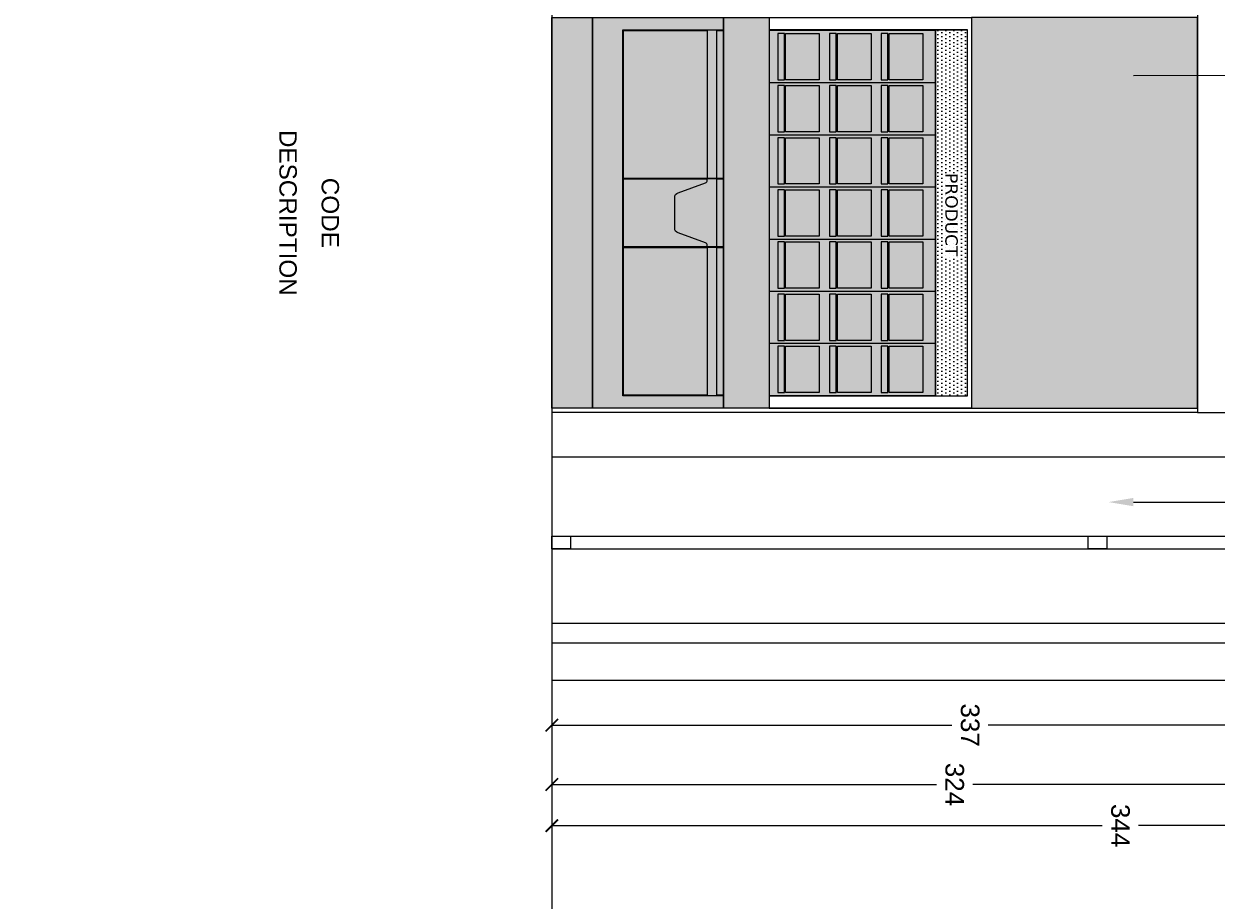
# Model space of a CAD drawing. Header units: centimetres. Extents: x -2854 to 18796, y -762 to 9238.
# Tile 131 of 166: x 2234 to 2714, y 1095 to 1448. Entities that reach past the tile are written whole.
import ezdxf
from ezdxf.enums import TextEntityAlignment as Align

# ---------------------------------------------------------------- set-up
doc = ezdxf.new("R2010")
doc.units = ezdxf.units.CM
doc.header["$LTSCALE"] = 0.3
doc.linetypes.add('ACAD_ISO03W100', pattern=[30, 12, -18])
for name, color, linetype, lineweight in [('KK_ARC_WALL 0.13', 252, 'Continuous', 13), ('KK_DIM', 253, 'Continuous', 5), ('KK_FUR_DET', 251, 'Continuous', 9), ('KK_FUR_TXT', 251, 'Continuous', 9), ('XR_DEM_GENERIC', 215, 'Continuous', 13), ('XR_EXIST_WALLS_0.05', 4, 'Continuous', 5)]:
    doc.layers.add(name, color=color, linetype=linetype, lineweight=lineweight)
doc.layers.add('KK_Defpoints', color=40, linetype='Continuous', plot=False)
for name, color, linetype in [('KK_FIN_WALLS', 7, 'Continuous'), ('KK_FUR_HATCH', 253, 'Continuous'), ('KK_NEW_WALLS 0.2', 3, 'Continuous'), ('XR_EXIST_DOORS-WINDOWS', 252, 'Continuous')]:
    doc.layers.add(name, color=color, linetype=linetype)
doc.styles.add('KIKO Milano_Light', font='Arial.ttf')
doc.styles.get("Standard").update_dxf_attribs({"font": 'Arial.ttf'})
doc.dimstyles.new('KIKO', dxfattribs={"dimtxt": 1.5, "dimasz": 1, "dimexe": 0, "dimexo": 2, "dimgap": 0.7, "dimtad": 0, "dimtih": 1, "dimtoh": 1, "dimdec": 0, "dimzin": 0, "dimtxsty": 'KIKO Milano_Light', "dimblk": 'ARCHTICK', "dimcen": 0.09, "dimadec": 1, "dimazin": 0, "dimtfac": 1, "dimtdec": 0, "dimtix": 1, "dimtofl": 0, "dimtmove": 0, "dimatfit": 3, "dimldrblk": 'ARCHTICK', "dimfxl": 5, "dimfxlon": 1, "dimtolj": 1, "dimtzin": 0, "dimlwe": 5, "dimarcsym": 0})

# ---------------------------------------------------------------- blocks, each defined once
blk = doc.blocks.new('_ArchTick')
at = {"color": 0, "linetype": 'ByBlock', "const_width": 0.15}
blk.add_lwpolyline([(-0.5, -0.5), (0.5, 0.5)], dxfattribs=at)
blk = doc.blocks.new('*D202')
at = {"layer": 'Defpoints', "color": 0, "transparency": 16777216}
for p in [(2770.214903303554, 1364.421890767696, 3.07414579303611e-07), (2446.214858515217, 1273.477025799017), (2770.214903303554, 1141.471957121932)]:
    blk.add_point(p, dxfattribs=at)
at = {"layer": 'KK_DIM', "color": 0, "linetype": 'ACAD_ISO03W100', "lineweight": 5, "transparency": 16777216}
for p, q in [((2446.214858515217, 1166.471957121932), (2446.214858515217, 1141.471957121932)), ((2770.214903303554, 1166.471957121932), (2770.214903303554, 1141.471957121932))]:
    blk.add_line(p, q, dxfattribs=at)
at = {"layer": 'KK_DIM', "color": 0, "lineweight": -2, "transparency": 16777216}
for p, q in [((2446.214858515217, 1141.471957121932), (2601.109411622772, 1141.471957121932)), ((2770.214903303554, 1141.471957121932), (2615.773122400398, 1141.471957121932))]:
    blk.add_line(p, q, dxfattribs=at)
at = {"layer": 'KK_DIM', "color": 0, "lineweight": -2, "transparency": 16777216, "xscale": 5, "yscale": 5, "zscale": 5, "rotation": 180}
blk.add_blockref('_ArchTick', (2446.214858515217, 1141.471957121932), dxfattribs=at)
at = {"layer": 'KK_DIM', "color": 0, "lineweight": -2, "transparency": 16777216, "xscale": 5, "yscale": 5, "zscale": 5}
blk.add_blockref('_ArchTick', (2770.214903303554, 1141.471957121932), dxfattribs=at)
at = {"layer": 'KK_DIM', "color": 0, "transparency": 16777216, "insert": (2608.441267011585, 1141.471957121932), "char_height": 7.5, "attachment_point": 5, "rotation": 270, "style": 'KIKO Milano_Light'}
blk.add_mtext('\\A1;324', dxfattribs=at)
blk = doc.blocks.new('*D203')
at = {"layer": 'Defpoints', "color": 0, "transparency": 16777216}
for p in [(2446.214858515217, 1273.477025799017), (2790.214903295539, 1273.477025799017, -0.002408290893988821), (2790.214903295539, 1124.889753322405)]:
    blk.add_point(p, dxfattribs=at)
at = {"layer": 'KK_DIM', "color": 0, "linetype": 'ACAD_ISO03W100', "lineweight": 5, "transparency": 16777216}
for p, q in [((2446.214858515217, 1149.889753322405), (2446.214858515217, 1124.889753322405)), ((2790.214903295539, 1149.889753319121), (2790.214903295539, 1124.889753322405))]:
    blk.add_line(p, q, dxfattribs=at)
at = {"layer": 'KK_DIM', "color": 0, "lineweight": -2, "transparency": 16777216}
for p, q in [((2446.214858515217, 1124.889753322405), (2667.883003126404, 1124.889753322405)), ((2790.214903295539, 1124.889753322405), (2682.54671390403, 1124.889753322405))]:
    blk.add_line(p, q, dxfattribs=at)
at = {"layer": 'KK_DIM', "color": 0, "lineweight": -2, "transparency": 16777216, "xscale": 5, "yscale": 5, "zscale": 5, "rotation": 180}
blk.add_blockref('_ArchTick', (2446.214858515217, 1124.889753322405), dxfattribs=at)
at = {"layer": 'KK_DIM', "color": 0, "lineweight": -2, "transparency": 16777216, "xscale": 5, "yscale": 5, "zscale": 5}
blk.add_blockref('_ArchTick', (2790.214903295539, 1124.889753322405), dxfattribs=at)
at = {"layer": 'KK_DIM', "color": 0, "transparency": 16777216, "insert": (2675.214858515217, 1124.889753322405), "char_height": 7.5, "attachment_point": 5, "rotation": 270, "style": 'KIKO Milano_Light'}
blk.add_mtext('\\A1;344', dxfattribs=at)
blk = doc.blocks.new('*D218')
at = {"layer": 'Defpoints', "color": 0, "transparency": 16777216}
for p in [(2446.214858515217, 1236.477026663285), (2783.101261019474, 1183.477025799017), (2783.101261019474, 1165.381585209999)]:
    blk.add_point(p, dxfattribs=at)
at = {"layer": 'KK_DIM', "color": 0, "linetype": 'ACAD_ISO03W100', "lineweight": 5, "transparency": 16777216}
for p, q in [((2446.214858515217, 1190.381585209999), (2446.214858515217, 1165.381585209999)), ((2783.101261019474, 1173.477025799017), (2783.101261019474, 1165.381585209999))]:
    blk.add_line(p, q, dxfattribs=at)
at = {"layer": 'KK_DIM', "color": 0, "lineweight": -2, "transparency": 16777216}
for p, q in [((2446.214858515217, 1165.381585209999), (2607.326204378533, 1165.381585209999)), ((2783.101261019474, 1165.381585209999), (2621.989915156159, 1165.381585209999))]:
    blk.add_line(p, q, dxfattribs=at)
at = {"layer": 'KK_DIM', "color": 0, "lineweight": -2, "transparency": 16777216, "xscale": 5, "yscale": 5, "zscale": 5, "rotation": 180}
blk.add_blockref('_ArchTick', (2446.214858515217, 1165.381585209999), dxfattribs=at)
at = {"layer": 'KK_DIM', "color": 0, "lineweight": -2, "transparency": 16777216, "xscale": 5, "yscale": 5, "zscale": 5}
blk.add_blockref('_ArchTick', (2783.101261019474, 1165.381585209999), dxfattribs=at)
at = {"layer": 'KK_DIM', "color": 0, "transparency": 16777216, "insert": (2614.658059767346, 1165.381585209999), "char_height": 7.5, "attachment_point": 5, "rotation": 270, "style": 'KIKO Milano_Light'}
blk.add_mtext('\\A1;337', dxfattribs=at)

msp = doc.modelspace()

# ---------------------------------------------------------------- hatches: boundary and pattern name
at = {"true_color": 0x939598}
h = msp.add_hatch(color=252, dxfattribs=at)
h.dxf.hatch_style = 1
h.paths.add_polyline_path([(2515.414858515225, 1450.506695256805), (2515.414858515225, 1293.106695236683), (2462.641035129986, 1293.106695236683), (2462.641035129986, 1450.506695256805)])
h = msp.add_hatch(color=256)
h.dxf.hatch_style = 1
h.set_gradient(color1=(245, 245, 245), color2=(147, 149, 152), name='CURVED')
h.paths.add_polyline_path([(2533.762563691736, 1450.506695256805), (2533.762563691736, 1293.106695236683), (2515.414858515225, 1293.106695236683), (2515.414858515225, 1450.506695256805)])
at = {"layer": 'KK_FUR_HATCH', "true_color": 0x636466}
h = msp.add_hatch(color=251, dxfattribs=at)
h.dxf.hatch_style = 1
h.paths.add_polyline_path([(2462.641035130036, 1450.506695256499), (2462.641035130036, 1293.106805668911), (2446.214858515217, 1293.106805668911), (2446.214858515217, 1450.506695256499)])
at = {"layer": 'KK_FUR_HATCH', "true_color": 0xddb3d4}
h = msp.add_hatch(color=254, dxfattribs=at)
h.dxf.hatch_style = 1
h.paths.add_polyline_path([(2706.214965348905, 1293.106695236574), (2706.214965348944, 1450.506695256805), (2615.214858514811, 1450.506695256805), (2615.214858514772, 1293.106695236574)])
at = {"layer": 'KK_FUR_HATCH', "true_color": 0x636466}
h = msp.add_hatch(color=251, dxfattribs=at)
h.dxf.hatch_style = 1
h.paths.add_polyline_path([(2512.714858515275, 1385.706685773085), (2512.714858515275, 1445.506695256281), (2508.754572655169, 1445.506695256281), (2508.754572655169, 1385.706685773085)])
edge = h.paths.add_edge_path()
edge.add_arc((2507.754572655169, 1358.756041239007), 0.9999999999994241, -5.1380766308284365e-09, 70.0831188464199, ccw=False)
edge.add_line((2508.754572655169, 1358.756041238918), (2508.754572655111, 1358.106685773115))
edge.add_line((2508.754572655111, 1358.106685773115), (2512.714858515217, 1358.106685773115))
edge.add_line((2512.714858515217, 1358.106685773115), (2512.714858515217, 1385.506685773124))
edge.add_line((2512.714858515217, 1385.506685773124), (2508.754572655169, 1385.506685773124))
edge.add_line((2508.754572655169, 1385.506685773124), (2508.754572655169, 1384.857330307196))
edge.add_arc((2507.75457265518, 1384.857330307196), 0.9999999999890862, -70.08311884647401, 0, ccw=False)
edge.add_line((2508.09522922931, 1383.917142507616), (2497.033545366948, 1379.909182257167))
edge.add_arc((2497.714858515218, 1378.028806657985), 2.000000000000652, 109.9168811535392, 179.9999999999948)
edge.add_line((2495.714858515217, 1378.028806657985), (2495.714858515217, 1365.584564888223))
edge.add_arc((2497.714858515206, 1365.584564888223), 1.999999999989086, 180, 250.0831188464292)
edge.add_line((2497.03354536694, 1363.704189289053), (2508.095229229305, 1359.696229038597))
h.paths.add_polyline_path([(2512.714858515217, 1298.106695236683), (2512.714858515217, 1357.906685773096), (2508.754572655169, 1357.906685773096), (2508.754572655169, 1298.106695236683)])
at = {"layer": 'KK_FUR_HATCH', "true_color": 0xc7c8ca}
h = msp.add_hatch(color=9, dxfattribs=at)
h.dxf.hatch_style = 1
h.paths.add_polyline_path([(2533.762562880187, 1445.506695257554), (2533.762563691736, 1298.106695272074), (2600.719030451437, 1298.106695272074), (2600.719029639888, 1445.506695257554)])
h = msp.add_hatch(dxfattribs=at)
h.set_pattern_fill('DOTS', color=9, angle=-90.00000000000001)
h.set_pattern_definition([(270, (-1078.09826437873, 2500.957632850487), (1.5875, -0.7937500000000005), [0, -1.5875])])
h.paths.add_polyline_path([(2600.719030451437, 1445.506695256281), (2600.719030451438, 1298.106695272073), (2613.567167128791, 1298.106695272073), (2613.567167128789, 1445.506695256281)])

# ---------------------------------------------------------------- linework, layer by layer
for p, q in [((2515.414858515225, 1450.506695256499), (2515.414858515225, 1293.106695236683)), ((2533.762563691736, 1445.506695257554), (2613.567167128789, 1445.506695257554)), ((2512.714858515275, 1385.706685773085), (2508.754572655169, 1385.706685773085)), ((2512.714858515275, 1385.506685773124), (2508.754572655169, 1385.506685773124)), ((2512.714858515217, 1358.106685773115), (2508.754572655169, 1358.106685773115)), ((2512.714858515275, 1357.906685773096), (2508.754572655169, 1357.906685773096)), ((2533.762563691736, 1293.106695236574), (2615.214858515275, 1293.106695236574))]:
    msp.add_line(p, q)
for points in [[(2462.641035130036, 1450.506695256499), (2462.641035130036, 1293.106805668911), (2446.214858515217, 1293.106805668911), (2446.214858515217, 1450.506695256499)], [(2515.414858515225, 1450.506695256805), (2515.414858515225, 1293.106695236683), (2462.641035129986, 1293.106695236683), (2462.641035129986, 1450.506695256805)], [(2533.762563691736, 1450.506695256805), (2533.762563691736, 1293.106695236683), (2515.414858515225, 1293.106695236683), (2515.414858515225, 1450.506695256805)], [(2706.214965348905, 1293.106695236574), (2706.214965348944, 1450.506695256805), (2615.214858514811, 1450.506695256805), (2615.214858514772, 1293.106695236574)], [(2515.414858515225, 1445.506695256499), (2515.414858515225, 1298.106695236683), (2474.814858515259, 1298.106695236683), (2474.814858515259, 1445.506695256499)], [(2508.754572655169, 1445.306695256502), (2508.754572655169, 1385.706685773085), (2475.014858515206, 1385.706685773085), (2475.014858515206, 1445.306695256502)], [(2515.214858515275, 1445.306695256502), (2515.214858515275, 1385.706685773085), (2512.714858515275, 1385.706685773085), (2512.714858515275, 1445.306695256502)], [(2533.762562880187, 1445.506695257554), (2533.762563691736, 1298.106695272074), (2600.719030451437, 1298.106695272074), (2600.719029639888, 1445.506695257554)], [(2600.719030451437, 1445.506695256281), (2600.719030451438, 1298.106695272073), (2613.567167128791, 1298.106695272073), (2613.567167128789, 1445.506695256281)], [(2515.214858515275, 1385.506685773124), (2515.214858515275, 1358.106685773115), (2512.714858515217, 1358.106685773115), (2512.714858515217, 1385.506685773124)], [(2508.754572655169, 1357.906685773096), (2508.754572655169, 1298.30669523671), (2475.014858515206, 1298.30669523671), (2475.014858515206, 1357.906685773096)], [(2515.214858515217, 1357.906685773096), (2515.214858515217, 1298.30669523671), (2512.714858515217, 1298.30669523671), (2512.714858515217, 1357.906685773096)]]:
    msp.add_lwpolyline(points, close=True)
for points in [[(2533.762563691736, 1450.506695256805), (2615.214858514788, 1450.506695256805), (2615.21485851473, 1293.106695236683), (2533.762563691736, 1293.106695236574)], [(2508.754572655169, 1358.106685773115), (2475.014858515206, 1358.106685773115), (2475.014858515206, 1385.506685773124), (2508.754572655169, 1385.506685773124)]]:
    msp.add_lwpolyline(points)
msp.add_lwpolyline([(2508.754572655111, 1358.106685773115), (2508.754572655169, 1358.756041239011, 0.3156975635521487), (2508.09522922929, 1359.696229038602), (2497.033545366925, 1363.704189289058, -0.3156975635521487), (2495.714858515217, 1365.584564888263), (2495.714858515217, 1378.028806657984, -0.3156975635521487), (2497.033545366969, 1379.909182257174), (2508.09522922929, 1383.917142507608, 0.3156975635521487), (2508.754572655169, 1384.857330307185), (2508.754572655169, 1385.506685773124)], format="xyb")
at = {"layer": 'KK_ARC_WALL 0.13'}
for points in [[(2706.214841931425, 2074.242541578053), (2706.214965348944, 1291.340264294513), (2446.214858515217, 1291.340264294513)], [(2706.214965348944, 1291.340264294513), (2790.214903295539, 1291.340264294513)]]:
    msp.add_lwpolyline(points, dxfattribs=at)
at = {"layer": 'KK_Defpoints'}
msp.add_lwpolyline([(2446.214858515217, 2480.658058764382), (2446.214858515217, 995.6580587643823)], dxfattribs=at)
at = {"layer": 'KK_FIN_WALLS', "color": 193, "linetype": 'ByBlock', "lineweight": -2, "true_color": 0x9f7aa8}
for points in [[(2680.479726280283, 1427.212163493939), (2970.717740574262, 1427.214505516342)], [(2680.479726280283, 1255.257019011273), (2970.717740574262, 1255.259361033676)]]:
    msp.add_lwpolyline(points, dxfattribs=at)
at = {"layer": 'KK_FIN_WALLS', "color": 193, "true_color": 0x9f7aa8}
for points in [[(2680.480083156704, 1425.54549686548), (2670.479726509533, 1427.21002223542), (2680.479369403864, 1428.878830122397)], [(2680.480083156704, 1253.590352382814), (2670.479726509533, 1255.254877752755), (2680.479369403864, 1256.923685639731)]]:
    msp.add_solid(points, dxfattribs=at)
at = {"layer": 'KK_FUR_DET'}
for p, q in [((2533.762563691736, 1445.356810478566), (2600.719030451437, 1445.356481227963)), ((2533.762563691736, 1424.25847671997), (2600.719030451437, 1424.25847671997)), ((2533.762563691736, 1403.25847671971), (2600.719030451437, 1403.258805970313)), ((2533.762563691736, 1382.258476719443), (2600.719030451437, 1382.258805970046)), ((2533.762563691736, 1361.258476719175), (2600.719030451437, 1361.258805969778)), ((2533.762563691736, 1340.256690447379), (2600.719030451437, 1340.257019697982)), ((2533.762563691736, 1319.256690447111), (2600.719030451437, 1319.257019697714)), ((2533.762563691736, 1298.256690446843), (2600.719030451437, 1298.257019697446))]:
    msp.add_line(p, q, dxfattribs=at)
for points in [[(2537.202747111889, 1444.095325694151), (2537.202747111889, 1425.433691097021), (2539.878189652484, 1425.433691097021), (2539.878189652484, 1444.095325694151)], [(2540.378189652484, 1425.433691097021), (2540.378189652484, 1444.095325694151), (2553.926379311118, 1444.095325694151), (2553.926379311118, 1425.433691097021)], [(2558.060394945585, 1444.095418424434), (2558.060394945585, 1425.433783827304), (2560.73583748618, 1425.433783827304), (2560.73583748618, 1444.095418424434)], [(2561.23583748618, 1425.433783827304), (2561.23583748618, 1444.095418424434), (2574.784027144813, 1444.095418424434), (2574.784027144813, 1425.433783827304)], [(2578.917861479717, 1444.095511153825), (2578.917861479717, 1425.433876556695), (2581.59330402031, 1425.433876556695), (2581.59330402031, 1444.095511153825)], [(2582.09330402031, 1425.433876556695), (2582.09330402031, 1444.095511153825), (2595.641493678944, 1444.095511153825), (2595.641493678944, 1425.433876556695)], [(2537.20285037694, 1423.095325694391), (2537.20285037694, 1404.433691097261), (2539.878292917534, 1404.433691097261), (2539.878292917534, 1423.095325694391)], [(2540.378292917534, 1404.433691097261), (2540.378292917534, 1423.095325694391), (2553.926482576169, 1423.095325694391), (2553.926482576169, 1404.433691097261)], [(2558.060498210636, 1423.095418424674), (2558.060498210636, 1404.433783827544), (2560.73594075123, 1404.433783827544), (2560.73594075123, 1423.095418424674)], [(2561.23594075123, 1404.433783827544), (2561.23594075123, 1423.095418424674), (2574.784130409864, 1423.095418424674), (2574.784130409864, 1404.433783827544)], [(2578.917964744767, 1423.095511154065), (2578.917964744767, 1404.433876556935), (2581.593407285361, 1404.433876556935), (2581.593407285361, 1423.095511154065)], [(2582.093407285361, 1404.433876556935), (2582.093407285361, 1423.095511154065), (2595.641596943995, 1423.095511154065), (2595.641596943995, 1404.433876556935)], [(2537.202746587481, 1402.095325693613), (2537.202746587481, 1383.433691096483), (2539.878189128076, 1383.433691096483), (2539.878189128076, 1402.095325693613)], [(2540.378189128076, 1383.433691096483), (2540.378189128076, 1402.095325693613), (2553.926378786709, 1402.095325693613), (2553.926378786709, 1383.433691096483)], [(2558.060394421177, 1402.095418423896), (2558.060394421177, 1383.433783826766), (2560.735836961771, 1383.433783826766), (2560.735836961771, 1402.095418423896)], [(2561.235836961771, 1383.433783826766), (2561.235836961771, 1402.095418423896), (2574.784026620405, 1402.095418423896), (2574.784026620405, 1383.433783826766)], [(2578.917860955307, 1402.095511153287), (2578.917860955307, 1383.433876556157), (2581.593303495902, 1383.433876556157), (2581.593303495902, 1402.095511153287)], [(2582.093303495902, 1383.433876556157), (2582.093303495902, 1402.095511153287), (2595.641493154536, 1402.095511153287), (2595.641493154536, 1383.433876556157)], [(2537.203056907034, 1381.095325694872), (2537.203056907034, 1362.433691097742), (2539.878499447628, 1362.433691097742), (2539.878499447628, 1381.095325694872)], [(2540.378499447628, 1362.433691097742), (2540.378499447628, 1381.095325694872), (2553.926689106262, 1381.095325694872), (2553.926689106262, 1362.433691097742)], [(2558.060704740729, 1381.095418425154), (2558.060704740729, 1362.433783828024), (2560.736147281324, 1362.433783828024), (2560.736147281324, 1381.095418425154)], [(2561.236147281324, 1362.433783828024), (2561.236147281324, 1381.095418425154), (2574.784336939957, 1381.095418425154), (2574.784336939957, 1362.433783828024)], [(2578.91817127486, 1381.095511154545), (2578.91817127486, 1362.433876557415), (2581.593613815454, 1362.433876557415), (2581.593613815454, 1381.095511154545)], [(2582.093613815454, 1362.433876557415), (2582.093613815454, 1381.095511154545), (2595.641803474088, 1381.095511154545), (2595.641803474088, 1362.433876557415)], [(2537.203082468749, 1360.093539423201), (2537.203082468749, 1341.431904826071), (2539.878525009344, 1341.431904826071), (2539.878525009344, 1360.093539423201)], [(2540.378525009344, 1341.431904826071), (2540.378525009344, 1360.093539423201), (2553.926714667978, 1360.093539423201), (2553.926714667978, 1341.431904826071)], [(2558.060730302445, 1360.093632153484), (2558.060730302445, 1341.431997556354), (2560.73617284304, 1341.431997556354), (2560.73617284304, 1360.093632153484)], [(2561.23617284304, 1341.431997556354), (2561.23617284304, 1360.093632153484), (2574.784362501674, 1360.093632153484), (2574.784362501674, 1341.431997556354)], [(2578.918196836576, 1360.093724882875), (2578.918196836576, 1341.432090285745), (2581.59363937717, 1341.432090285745), (2581.59363937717, 1360.093724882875)], [(2582.09363937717, 1341.432090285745), (2582.09363937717, 1360.093724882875), (2595.641829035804, 1360.093724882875), (2595.641829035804, 1341.432090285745)], [(2537.203263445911, 1339.093539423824), (2537.203263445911, 1320.431904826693), (2539.878705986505, 1320.431904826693), (2539.878705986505, 1339.093539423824)], [(2540.378705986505, 1320.431904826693), (2540.378705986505, 1339.093539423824), (2553.926895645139, 1339.093539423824), (2553.926895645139, 1320.431904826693)], [(2558.060911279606, 1339.093632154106), (2558.060911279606, 1320.431997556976), (2560.736353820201, 1320.431997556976), (2560.736353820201, 1339.093632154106)], [(2561.236353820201, 1320.431997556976), (2561.236353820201, 1339.093632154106), (2574.784543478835, 1339.093632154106), (2574.784543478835, 1320.431997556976)], [(2578.918377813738, 1339.093724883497), (2578.918377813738, 1320.432090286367), (2581.593820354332, 1320.432090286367), (2581.593820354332, 1339.093724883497)], [(2582.093820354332, 1320.432090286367), (2582.093820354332, 1339.093724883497), (2595.642010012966, 1339.093724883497), (2595.642010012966, 1320.432090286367)], [(2537.203366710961, 1318.093539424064), (2537.203366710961, 1299.431904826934), (2539.878809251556, 1299.431904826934), (2539.878809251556, 1318.093539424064)], [(2540.378809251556, 1299.431904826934), (2540.378809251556, 1318.093539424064), (2553.92699891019, 1318.093539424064), (2553.92699891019, 1299.431904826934)], [(2558.061014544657, 1318.093632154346), (2558.061014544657, 1299.431997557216), (2560.736457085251, 1299.431997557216), (2560.736457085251, 1318.093632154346)], [(2561.236457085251, 1299.431997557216), (2561.236457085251, 1318.093632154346), (2574.784646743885, 1318.093632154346), (2574.784646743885, 1299.431997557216)], [(2578.918481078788, 1318.093724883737), (2578.918481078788, 1299.432090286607), (2581.593923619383, 1299.432090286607), (2581.593923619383, 1318.093724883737)], [(2582.093923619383, 1299.432090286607), (2582.093923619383, 1318.093724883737), (2595.642113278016, 1318.093724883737), (2595.642113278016, 1299.432090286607)]]:
    msp.add_lwpolyline(points, close=True, dxfattribs=at)
at = {"layer": 'KK_NEW_WALLS 0.2'}
msp.add_lwpolyline([(2446.214858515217, 2273.331467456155), (2446.214858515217, 1172.269393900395)], dxfattribs=at)
at = {"layer": 'XR_DEM_GENERIC'}
msp.add_lwpolyline([(2446.214858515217, 1273.477025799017), (2783.214858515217, 1273.477025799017)], dxfattribs=at)
at = {"layer": 'XR_EXIST_DOORS-WINDOWS'}
for points in [[(2446.214858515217, 1241.477026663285), (2783.214858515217, 1241.477026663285)], [(2446.214858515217, 1236.477026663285), (2783.214858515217, 1236.477026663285)]]:
    msp.add_lwpolyline(points, dxfattribs=at)
for points in [[(2446.214858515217, 1241.477026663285), (2453.714858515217, 1241.477026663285), (2453.714858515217, 1236.477026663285), (2446.214858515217, 1236.477026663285)], [(2662.214858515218, 1241.477026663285), (2669.714858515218, 1241.477026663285), (2669.714858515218, 1236.477026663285), (2662.214858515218, 1236.477026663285)]]:
    msp.add_lwpolyline(points, close=True, dxfattribs=at)
at = {"layer": 'XR_EXIST_WALLS_0.05'}
for points in [[(2446.214858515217, 1206.478424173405), (2783.214858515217, 1206.478424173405)], [(2446.214858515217, 1198.477025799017), (2782.99971193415, 1198.477025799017)], [(2446.214858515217, 1183.477025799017), (2963.248468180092, 1183.477025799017)]]:
    msp.add_lwpolyline(points, dxfattribs=at)

# ---------------------------------------------------------------- texts
at = {"layer": 'KK_FUR_TXT', "ltscale": 0.2, "insert": (2609.711219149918, 1326.498483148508), "char_height": 5, "width": 89.07255707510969, "attachment_point": 3, "rotation": 270}
msp.add_mtext('\\pxqc;{\\fVerdana|b0|i0|c0|p34;PRODUCT}', dxfattribs=at)
at = {"layer": 'KK_FUR_TXT', "lineweight": 30}
for p in [(2339.966270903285, 1993.542178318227), (2339.966270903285, 1836.142758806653), (2339.966270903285, 1529.120044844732), (2339.966270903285, 1371.807193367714)]:
    msp.add_attdef('DESCRIPTION', text='#############', height=7, rotation=270, dxfattribs=at).set_placement(p, align=Align.MIDDLE_CENTER)
at = {"layer": 'KK_FUR_TXT', "style": 'KIKO Milano_Light'}
msp.add_attdef('CODE', text='######', height=7, rotation=270, dxfattribs=at).set_placement((2356.966270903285, 1371.80519389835), align=Align.MIDDLE_CENTER)

# ---------------------------------------------------------------- dimensions: what is measured, and where the dimension line sits
at = {"layer": 'KK_DIM'}
for base, p2, picture, middle in [((2770.214903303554, 1141.471957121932), (2770.214903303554, 1364.421890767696, 3.07414579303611e-07), '*D202', (2608.441267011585, 1141.471957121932)), ((2790.214903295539, 1124.889753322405), (2790.214903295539, 1273.477025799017, -0.002408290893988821), '*D203', (2675.214858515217, 1124.889753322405))]:
    dim = msp.add_linear_dim(base=base, p1=(2446.214858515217, 1273.477025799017), p2=p2, dimstyle='KIKO', override={"dimscale": 0, "dimpost": '\\X', "dimcen": 0.0018}, dxfattribs=at)
    dim.commit()
    dim.dimension.update_dxf_attribs({"geometry": picture, "text_midpoint": middle, "dimtype": 160, "text_rotation": 90})
dim = msp.add_linear_dim(base=(2783.101261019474, 1165.381585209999), p1=(2446.214858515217, 1236.477026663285), p2=(2783.101261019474, 1183.477025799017), dimstyle='KIKO', override={"dimscale": 0, "dimpost": '\\X', "dimcen": 0.0018}, dxfattribs=at)
dim.commit()
dim.dimension.update_dxf_attribs({"geometry": '*D218', "text_midpoint": (2614.658059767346, 1165.381585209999), "text_rotation": 90})

doc.saveas('drawing.dxf')
